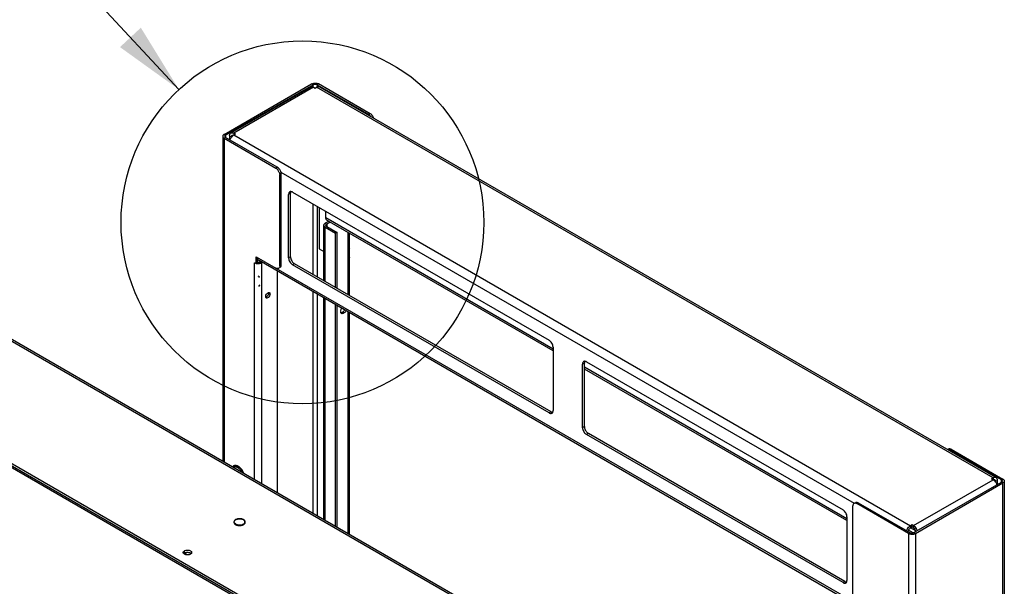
# Model space of a CAD drawing. Header units: inches. Extents: x 5 to 265, y 5 to 171.
# Tile 211 of 212: x 204 to 227, y 140 to 153. Entities that reach past the tile are written whole.
import ezdxf

# ---------------------------------------------------------------- set-up
doc = ezdxf.new("R2010")
doc.units = ezdxf.units.IN
doc.header["$LTSCALE"] = 14.96
doc.header["$MEASUREMENT"] = 0
doc.layers.get('0').update_dxf_attribs({"linetype": 'CONTINUOUS'})
doc.layers.add('03_ALL_AXES', color=7, linetype='CONTINUOUS')
doc.layers.add('09_ALL_DETAIL_ITEMS', color=7, linetype='CONTINUOUS')
doc.styles.get("Standard").update_dxf_attribs({"font": 'arial.ttf'})
doc.dimstyles.get("Standard").update_dxf_attribs({"dimtxt": 1.6, "dimasz": 1.6, "dimexe": 0.06, "dimexo": 0.0625, "dimgap": 0.09, "dimtad": 0, "dimtih": 1, "dimtoh": 1, "dimdec": 3, "dimzin": 4, "dimdsep": 46, "dimtxsty": 'Standard', "dimblk": '_FILLED', "dimblk1": '_FILLED', "dimblk2": '_FILLED', "dimcen": 0.09, "dimadec": 0, "dimazin": 0, "dimtp": 0.01, "dimtm": 0.01, "dimtfac": 1, "dimtdec": 3, "dimtofl": 0, "dimtmove": 0, "dimatfit": 3, "dimldrblk": '_FILLED', "dimfxl": 0, "dimtolj": 1, "dimtzin": 4, "dimarcsym": 0})

# ---------------------------------------------------------------- blocks, each defined once
blk = doc.blocks.new('_FILLED')
at = {"color": 0, "linetype": 'ByBlock'}
blk.add_solid([(0, 0), (-1, 0.2), (-1, -0.2)], dxfattribs=at)

msp = doc.modelspace()

# ---------------------------------------------------------------- linework, layer by layer
at = {"color": 7, "linetype": 'Continuous'}
for p, q in [((208.9845, 150.0039), (210.9517, 151.1397)), ((209.0178, 149.9848), (210.9849, 151.1205)), ((209.1359, 150.035), (210.9248, 151.0678)), ((210.9948, 151.0609), (209.2059, 150.028)), ((210.9849, 151.1205), (210.9517, 151.1397)), ((210.9849, 151.0609), (210.9849, 151.1205)), ((210.9948, 151.0609), (211.0274, 151.0421)), ((211.0274, 151.0421), (211.0613, 151.0617)), ((226.2698, 142.2813), (211.0613, 151.0617)), ((211.1058, 151.1397), (211.0726, 151.1205)), ((211.0726, 151.1205), (211.0726, 151.0617)), ((211.0726, 151.1205), (212.2351, 150.4493)), ((212.2683, 150.4685), (211.1058, 151.1397)), ((211.1313, 151.0686), (226.3398, 142.2882)), ((212.2683, 150.4685), (212.2351, 150.4493)), ((208.9526, 149.9594), (208.9526, 142.6641)), ((208.9845, 150.0039), (209.0178, 149.9848)), ((209.0178, 149.9341), (208.9845, 149.9149)), ((208.9845, 149.9149), (208.9845, 142.6457)), ((208.9845, 149.9149), (210.1467, 149.244)), ((209.0178, 149.9848), (209.0178, 149.9341)), ((210.1799, 149.2632), (209.0178, 149.9341)), ((209.1069, 149.9709), (209.1069, 149.8827)), ((209.1069, 149.9709), (209.1493, 149.9464)), ((209.163, 149.9543), (209.1493, 149.9464)), ((209.1493, 149.9464), (209.1493, 149.9358)), ((209.2044, 149.9897), (209.2384, 150.0093)), ((209.2044, 149.9897), (224.413, 141.2092)), ((209.2059, 150.028), (209.2059, 149.9897)), ((209.2384, 150.0093), (209.2059, 150.028)), ((210.1467, 149.244), (210.1799, 149.2632)), ((210.2351, 149.0909), (210.2683, 149.1101)), ((210.2351, 147.0497), (210.2351, 149.0909)), ((210.2598, 149.1518), (223.1452, 141.7125)), ((210.2683, 147.0688), (210.2683, 149.1101)), ((210.9849, 146.8551), (210.9849, 148.4392)), ((211.0726, 148.3885), (211.0726, 146.8045)), ((211.1179, 148.3624), (211.1179, 147.4324)), ((211.2699, 148.1341), (211.2699, 148.2746)), ((211.2699, 148.1341), (216.3781, 145.185)), ((211.2259, 146.716), (211.2259, 147.9611)), ((211.3342, 148.0496), (211.2579, 148.0055)), ((211.2579, 148.0055), (211.2911, 147.9864)), ((211.2911, 147.9357), (211.2579, 147.9166)), ((211.2579, 146.6976), (211.2579, 147.9166)), ((211.2579, 147.9166), (211.4905, 147.7822)), ((211.3675, 148.0305), (211.2911, 147.9864)), ((211.2911, 147.9864), (211.2911, 147.9357)), ((211.2911, 147.9357), (211.5237, 147.8014)), ((216.3781, 145.1377), (211.2989, 148.0701)), ((211.5237, 147.8014), (211.4905, 147.7822)), ((211.4905, 146.5632), (211.4905, 147.7822)), ((211.5237, 146.5441), (211.5237, 147.8014)), ((211.7734, 146.4), (211.7734, 147.7961)), ((211.8053, 146.3815), (211.8053, 147.7777)), ((211.1179, 147.4324), (211.2259, 147.3699)), ((211.8094, 147.4454), (211.8053, 147.447)), ((211.8053, 147.443), (211.8094, 147.4454)), ((211.8053, 147.4388), (211.8094, 147.4454)), ((209.703, 147.0997), (209.703, 147.2548)), ((209.703, 147.2548), (210.1467, 146.9986)), ((209.7362, 147.1188), (209.7362, 147.2356)), ((211.7865, 147.2264), (211.8094, 147.2397)), ((211.8049, 147.2325), (211.8094, 147.2397)), ((211.8094, 147.2397), (211.8053, 147.2412)), ((209.6683, 142.2509), (209.6683, 147.1197)), ((209.6683, 147.1197), (209.703, 147.0997)), ((209.703, 147.0997), (209.7362, 147.1188)), ((209.7324, 147.1292), (209.7225, 147.1026)), ((223.65, 139.1529), (209.768, 147.1674)), ((209.7892, 147.1388), (209.8034, 147.147)), ((209.7892, 147.1388), (209.8225, 147.1197)), ((209.8225, 147.1197), (209.8366, 147.1278)), ((209.8225, 147.1197), (209.8225, 142.1619)), ((210.1456, 146.9968), (223.2052, 139.457)), ((210.2351, 147.0497), (210.2683, 147.0688)), ((209.7436, 146.8226), (209.7708, 146.8125)), ((209.7708, 146.8125), (209.7549, 146.7872)), ((210.1873, 141.9513), (210.1873, 146.9253)), ((209.7708, 146.607), (209.7549, 146.5816)), ((209.7903, 146.6182), (209.7708, 146.607)), ((209.9823, 146.4338), (210.0155, 146.4146)), ((210.9849, 141.4908), (210.9849, 146.4649)), ((211.0726, 146.4142), (211.0726, 141.4402)), ((211.2259, 141.3516), (211.2259, 146.3257)), ((211.2579, 141.3332), (211.2579, 146.3073)), ((202.6499, 146.2593), (217.9517, 137.425)), ((202.7144, 146.2657), (218.0162, 137.4314)), ((211.4905, 141.1989), (211.4905, 146.173)), ((211.5237, 141.1797), (211.5237, 146.1538)), ((211.7734, 141.0356), (211.7734, 146.0097)), ((211.8053, 141.0172), (211.8053, 145.9912)), ((217.0838, 144.7776), (222.9853, 141.3704)), ((222.9853, 141.3231), (217.0838, 144.7302)), ((202.9694, 143.2306), (214.7319, 136.4397)), ((225.3272, 142.9291), (225.294, 142.91)), ((226.4565, 142.2388), (225.294, 142.91)), ((225.3272, 142.9291), (226.4897, 142.258)), ((224.4794, 141.21), (226.2684, 142.2429)), ((224.4893, 141.0524), (226.4565, 142.1882)), ((224.5226, 141.0333), (226.4897, 142.169)), ((226.2698, 142.2813), (226.2359, 142.2617)), ((226.2359, 142.2617), (226.2684, 142.2429)), ((226.2698, 142.2813), (226.2698, 142.2429)), ((226.3264, 142.1996), (226.3077, 142.2104)), ((226.3688, 142.2241), (226.3264, 142.1996)), ((226.3264, 142.1852), (226.3264, 142.1996)), ((226.3688, 142.1376), (226.3688, 142.2241)), ((226.4897, 142.258), (226.4565, 142.2388)), ((226.4565, 142.1882), (226.4565, 142.2388)), ((226.4897, 142.169), (226.4565, 142.1882)), ((226.4897, 76.0323), (226.4897, 142.169)), ((226.5216, 142.2135), (226.5216, 76.0768)), ((223.1179, 139.6119), (223.1179, 141.6532)), ((223.2063, 141.7042), (223.2395, 141.7234)), ((224.3684, 141.0333), (223.2063, 141.7042)), ((223.2395, 141.7234), (224.4016, 141.0524)), ((224.4469, 141.2288), (224.413, 141.2092)), ((224.413, 141.2092), (224.413, 141.1602)), ((224.4469, 141.1798), (224.4469, 141.2288)), ((224.4794, 141.21), (224.4469, 141.2288)), ((224.4794, 141.21), (224.4794, 141.161)), ((224.3684, 141.0333), (224.4016, 141.0524)), ((224.3684, 141.0333), (224.3684, 74.8966)), ((224.4754, 141.0478), (224.3691, 141.1091)), ((224.4469, 141.1798), (224.413, 141.1602)), ((224.5308, 141.0925), (224.4131, 141.1605)), ((224.4794, 141.161), (224.4469, 141.1798)), ((224.5226, 141.0333), (224.4893, 141.0524)), ((224.5226, 141.0333), (224.5226, 74.8966)), ((208.1611, 140.552), (208.0916, 140.5921))]:
    msp.add_line(p, q, dxfattribs=at)
msp.add_circle((210.7452, 148.0266), 4.0776, dxfattribs=at)
for centre, radius, start, end in [((209.2743, 149.869), 0.1394, 120.05667, 124.37511), ((210.0263, 149.0725), 0.2111, 21.18647, 38.81381), ((210.0596, 149.0917), 0.2111, 21.18647, 38.81381), ((209.5258, 147.1146), 0.2336, 24.19992, 25.62866), ((209.7436, 147.2737), 0.1724, 256.73699, 262.9938), ((209.7486, 147.2661), 0.1646, 279.64341, 284.35568), ((209.7516, 147.2545), 0.1527, 284.3471, 288.58728), ((209.2148, 142.3844), 0.1802, 62.12424, 65.0327), ((209.2202, 142.4065), 0.1304, 67.33788, 71.80124), ((209.1072, 142.2618), 0.3164, 29.01799, 37.11371), ((209.0954, 142.2548), 0.3545, 22.99706, 32.37998), ((209.1121, 142.2645), 0.3395, 21.73851, 32.47905), ((226.198, 142.1213), 0.1405, 55.21486, 59.93294)]:
    msp.add_arc(centre, radius, start, end, dxfattribs=at)
for points, knots in [([(210.9248, 151.0678), (210.9294, 151.0705), (210.9401, 151.0743), (210.9577, 151.0748), (210.9765, 151.0702), (210.9887, 151.0644), (210.9948, 151.0609)], [0, 0, 0, 0, 0.2176687, 0.4509562, 0.7108453, 1, 1, 1, 1]), ([(210.9517, 151.1397), (210.9666, 151.1483), (211.0019, 151.1589), (211.0384, 151.1589), (211.057, 151.156)], [0, 0, 0, 0, 0.4772249, 1, 1, 1, 1]), ([(210.9849, 151.1205), (210.9869, 151.1216), (210.9957, 151.126), (211.0053, 151.1286), (211.0127, 151.1298)], [0, 0, 0, 0, 0.2310654, 1, 1, 1, 1]), ([(211.0127, 151.1298), (211.018, 151.1306), (211.0383, 151.1321), (211.0596, 151.128), (211.0726, 151.1205)], [0, 0, 0, 0, 0.2630875, 1, 1, 1, 1]), ([(211.1313, 151.0686), (211.1267, 151.0713), (211.1161, 151.0751), (211.0984, 151.0756), (211.0797, 151.071), (211.0674, 151.0652), (211.0613, 151.0617)], [0, 0, 0, 0, 0.2176683, 0.4509556, 0.7108449, 1, 1, 1, 1]), ([(211.0835, 151.1496), (211.0855, 151.1489), (211.0932, 151.1461), (211.1006, 151.1427), (211.1058, 151.1397)], [0, 0, 0, 0, 0.2614536, 1, 1, 1, 1]), ([(212.2351, 150.4493), (212.2395, 150.4468), (212.2579, 150.4344), (212.2735, 150.4181), (212.2837, 150.4045)], [0, 0, 0, 0, 0.2300996, 1, 1, 1, 1]), ([(212.3125, 150.4293), (212.3092, 150.4334), (212.2962, 150.4483), (212.2809, 150.4613), (212.2683, 150.4685)], [0, 0, 0, 0, 0.2669229, 1, 1, 1, 1]), ([(208.9845, 150.0039), (208.9813, 150.0021), (208.9701, 149.9948), (208.9604, 149.9845), (208.9563, 149.9757)], [0, 0, 0, 0, 0.2777376, 1, 1, 1, 1]), ([(208.9563, 149.9432), (208.9576, 149.9404), (208.9646, 149.9289), (208.9755, 149.9201), (208.9845, 149.9149)], [0, 0, 0, 0, 0.2255655, 1, 1, 1, 1]), ([(209.0178, 149.9848), (209.0159, 149.9837), (209.0096, 149.9795), (209.0041, 149.9737), (209.0017, 149.9687)], [0, 0, 0, 0, 0.2777376, 1, 1, 1, 1]), ([(209.1069, 149.9709), (209.1069, 149.978), (209.108, 149.9914), (209.1134, 150.01), (209.1226, 150.025), (209.1312, 150.0323), (209.1359, 150.035)], [0, 0, 0, 0, 0.2891557, 0.5490452, 0.7823323, 1, 1, 1, 1]), ([(209.1163, 149.8766), (209.1241, 149.8985), (209.1456, 149.9387), (209.1775, 149.9718), (209.1955, 149.9841)], [0, 0, 0, 0, 0.5157504, 1, 1, 1, 1]), ([(209.1359, 150.035), (209.1405, 150.0376), (209.1511, 150.0415), (209.1687, 150.0419), (209.1875, 150.0374), (209.1997, 150.0316), (209.2059, 150.028)], [0, 0, 0, 0, 0.2176687, 0.4509562, 0.7108453, 1, 1, 1, 1]), ([(209.1493, 149.9464), (209.1493, 149.954), (209.1511, 149.9682), (209.1605, 149.9799), (209.1659, 149.983)], [0, 0, 0, 0, 0.5507576, 1, 1, 1, 1]), ([(209.1659, 149.983), (209.1699, 149.9854), (209.1802, 149.988), (209.1904, 149.9858), (209.1955, 149.9839)], [0, 0, 0, 0, 0.4648176, 1, 1, 1, 1]), ([(210.1467, 149.244), (210.1506, 149.2417), (210.1671, 149.2308), (210.1813, 149.2166), (210.1909, 149.2048)], [0, 0, 0, 0, 0.2310659, 1, 1, 1, 1]), ([(210.2241, 149.224), (210.2208, 149.2281), (210.2078, 149.243), (210.1924, 149.256), (210.1799, 149.2632)], [0, 0, 0, 0, 0.2669229, 1, 1, 1, 1]), ([(210.2232, 149.1488), (210.2247, 149.1448), (210.23, 149.1297), (210.2335, 149.1138), (210.2345, 149.1019)], [0, 0, 0, 0, 0.261875, 1, 1, 1, 1]), ([(210.2683, 149.1101), (210.2683, 149.1147), (210.2671, 149.1344), (210.2619, 149.1538), (210.2564, 149.168)], [0, 0, 0, 0, 0.2310664, 1, 1, 1, 1]), ([(211.2989, 148.0701), (211.2943, 148.0727), (211.2856, 148.08), (211.2764, 148.095), (211.271, 148.1136), (211.2699, 148.1271), (211.2699, 148.1341)], [0, 0, 0, 0, 0.2176669, 0.4509535, 0.7108434, 1, 1, 1, 1]), ([(211.2579, 147.9166), (211.2547, 147.9184), (211.2435, 147.9257), (211.2338, 147.936), (211.2297, 147.9448)], [0, 0, 0, 0, 0.2777375, 1, 1, 1, 1]), ([(211.2366, 147.9881), (211.238, 147.9898), (211.2442, 147.9965), (211.2518, 148.002), (211.2579, 148.0055)], [0, 0, 0, 0, 0.2340304, 1, 1, 1, 1]), ([(211.2911, 147.9357), (211.2893, 147.9368), (211.2829, 147.941), (211.2774, 147.9468), (211.2751, 147.9518)], [0, 0, 0, 0, 0.2777375, 1, 1, 1, 1]), ([(209.7389, 147.2104), (209.7395, 147.2091), (209.7416, 147.2043), (209.7436, 147.1995), (209.7449, 147.196)], [0, 0, 0, 0, 0.274882, 1, 1, 1, 1]), ([(209.7449, 147.196), (209.7472, 147.19), (209.7533, 147.1788), (209.7628, 147.1704), (209.768, 147.1674)], [0, 0, 0, 0, 0.520331, 1, 1, 1, 1]), ([(209.6683, 147.1197), (209.6709, 147.1182), (209.6823, 147.1123), (209.6945, 147.1082), (209.704, 147.1059)], [0, 0, 0, 0, 0.2349521, 1, 1, 1, 1]), ([(209.8003, 147.1098), (209.8023, 147.1105), (209.8099, 147.1132), (209.8173, 147.1167), (209.8225, 147.1197)], [0, 0, 0, 0, 0.2612821, 1, 1, 1, 1]), ([(210.1909, 146.9868), (210.1874, 146.9865), (210.1719, 146.9868), (210.157, 146.9927), (210.1467, 146.9986)], [0, 0, 0, 0, 0.225567, 1, 1, 1, 1]), ([(210.2351, 147.0497), (210.2351, 147.0454), (210.2342, 147.0301), (210.2296, 147.0146), (210.2232, 147.0055)], [0, 0, 0, 0, 0.2777361, 1, 1, 1, 1]), ([(210.264, 147.04), (210.2647, 147.0422), (210.2673, 147.0516), (210.2683, 147.0614), (210.2683, 147.0688)], [0, 0, 0, 0, 0.2354791, 1, 1, 1, 1]), ([(209.9179, 146.3583), (209.9179, 146.3779), (209.9324, 146.4147), (209.9619, 146.4435), (209.9794, 146.4482)], [0, 0, 0, 0, 0.5201189, 1, 1, 1, 1]), ([(209.9322, 146.3267), (209.9307, 146.3276), (209.9247, 146.332), (209.9211, 146.3391), (209.9196, 146.3446)], [0, 0, 0, 0, 0.2341538, 1, 1, 1, 1]), ([(209.9823, 146.4338), (209.9823, 146.4171), (209.9708, 146.3841), (209.9479, 146.3576), (209.9335, 146.3493)], [0, 0, 0, 0, 0.5001147, 1, 1, 1, 1]), ([(209.9911, 146.3517), (209.9875, 146.3473), (209.9747, 146.3336), (209.9557, 146.3224), (209.9423, 146.3236)], [0, 0, 0, 0, 0.2982885, 1, 1, 1, 1]), ([(210.0155, 146.4146), (210.0155, 146.4094), (210.0127, 146.3868), (210.0021, 146.3654), (209.9911, 146.3517)], [0, 0, 0, 0, 0.2287157, 1, 1, 1, 1]), ([(210.009, 146.439), (210.0101, 146.4374), (210.0142, 146.43), (210.0155, 146.4212), (210.0155, 146.4146)], [0, 0, 0, 0, 0.2255565, 1, 1, 1, 1]), ([(211.6036, 146.0227), (211.6036, 146.0285), (211.6061, 146.0538), (211.6159, 146.0781), (211.626, 146.0949)], [0, 0, 0, 0, 0.2279812, 1, 1, 1, 1]), ([(211.6072, 145.9995), (211.6066, 146.0013), (211.6044, 146.0088), (211.6036, 146.0167), (211.6036, 146.0227)], [0, 0, 0, 0, 0.2352274, 1, 1, 1, 1]), ([(211.6917, 146.0569), (211.6816, 146.0384), (211.6585, 146.0086), (211.6214, 145.9906), (211.6054, 145.9921)], [0, 0, 0, 0, 0.5679279, 1, 1, 1, 1]), ([(211.6242, 145.9774), (211.6198, 145.9799), (211.6146, 145.9848), (211.611, 145.9907), (211.6102, 145.9923)], [0, 0, 0, 0, 0.7362063, 1, 1, 1, 1]), ([(211.725, 146.0377), (211.7148, 146.0192), (211.6917, 145.9894), (211.6547, 145.9715), (211.6387, 145.9729)], [0, 0, 0, 0, 0.5679279, 1, 1, 1, 1]), ([(225.294, 142.91), (225.2903, 142.9121), (225.2766, 142.919), (225.2609, 142.9227), (225.2498, 142.9218)], [0, 0, 0, 0, 0.2777362, 1, 1, 1, 1]), ([(225.3001, 142.9398), (225.3024, 142.9394), (225.3118, 142.9369), (225.3208, 142.9329), (225.3272, 142.9291)], [0, 0, 0, 0, 0.2354785, 1, 1, 1, 1]), ([(209.2235, 142.5603), (209.2189, 142.5597), (209.2099, 142.5578), (209.1973, 142.5525), (209.186, 142.5448), (209.1796, 142.5383), (209.1767, 142.5348)], [0, 0, 0, 0, 0.2541751, 0.5015288, 0.7480941, 1, 1, 1, 1]), ([(209.2908, 142.5477), (209.2853, 142.5503), (209.2741, 142.5547), (209.257, 142.5593), (209.2401, 142.5613), (209.2289, 142.5609), (209.2235, 142.5603)], [0, 0, 0, 0, 0.2646926, 0.5184342, 0.7628083, 1, 1, 1, 1]), ([(209.29, 142.546), (209.2843, 142.5488), (209.2731, 142.5538), (209.2559, 142.5588), (209.2394, 142.5612), (209.2286, 142.5609), (209.2235, 142.5603)], [0, 0, 0, 0, 0.2759986, 0.5337288, 0.7742574, 1, 1, 1, 1]), ([(209.32, 142.5273), (209.3175, 142.5291), (209.3079, 142.536), (209.2978, 142.542), (209.29, 142.546)], [0, 0, 0, 0, 0.2592431, 1, 1, 1, 1]), ([(209.3256, 142.5268), (209.3234, 142.5284), (209.3149, 142.5345), (209.3059, 142.54), (209.299, 142.5436)], [0, 0, 0, 0, 0.2562863, 1, 1, 1, 1]), ([(209.1932, 142.5254), (209.1969, 142.5278), (209.2047, 142.5318), (209.2132, 142.534), (209.2176, 142.5347)], [0, 0, 0, 0, 0.4945777, 1, 1, 1, 1]), ([(209.2176, 142.5347), (209.221, 142.5353), (209.2279, 142.5359), (209.2387, 142.5355), (209.2498, 142.5337), (209.2572, 142.5316), (209.2609, 142.5304)], [0, 0, 0, 0, 0.2327866, 0.4758784, 0.7311872, 1, 1, 1, 1]), ([(209.2705, 142.5269), (209.2761, 142.5245), (209.2875, 142.5189), (209.2982, 142.512), (209.3036, 142.5082)], [0, 0, 0, 0, 0.4840106, 1, 1, 1, 1]), ([(209.3036, 142.5082), (209.3055, 142.5069), (209.3131, 142.5013), (209.3203, 142.4952), (209.3256, 142.4903)], [0, 0, 0, 0, 0.2437655, 1, 1, 1, 1]), ([(209.3598, 142.4908), (209.3536, 142.4976), (209.3409, 142.5105), (209.327, 142.522), (209.32, 142.5273)], [0, 0, 0, 0, 0.511813, 1, 1, 1, 1]), ([(209.3457, 142.5102), (209.3441, 142.5117), (209.3376, 142.5175), (209.3308, 142.5229), (209.3256, 142.5268)], [0, 0, 0, 0, 0.2541337, 1, 1, 1, 1]), ([(209.3256, 142.4903), (209.3317, 142.4847), (209.3436, 142.4727), (209.3544, 142.4596), (209.3596, 142.4528)], [0, 0, 0, 0, 0.4915208, 1, 1, 1, 1]), ([(209.3984, 142.4468), (209.3909, 142.4586), (209.3747, 142.481), (209.3557, 142.5011), (209.3457, 142.5102)], [0, 0, 0, 0, 0.5088457, 1, 1, 1, 1]), ([(209.3947, 142.4447), (209.3895, 142.4529), (209.3785, 142.4688), (209.3662, 142.4837), (209.3598, 142.4908)], [0, 0, 0, 0, 0.5050965, 1, 1, 1, 1]), ([(226.3398, 142.2882), (226.3352, 142.2909), (226.3246, 142.2947), (226.3069, 142.2952), (226.2882, 142.2906), (226.2759, 142.2848), (226.2698, 142.2813)], [0, 0, 0, 0, 0.2176683, 0.4509556, 0.7108449, 1, 1, 1, 1]), ([(226.3098, 142.2362), (226.3055, 142.2387), (226.2944, 142.2413), (226.2836, 142.2386), (226.2782, 142.2364)], [0, 0, 0, 0, 0.4616359, 1, 1, 1, 1]), ([(226.3565, 142.1298), (226.3488, 142.1515), (226.3275, 142.1915), (226.296, 142.2244), (226.2782, 142.2367)], [0, 0, 0, 0, 0.5152353, 1, 1, 1, 1]), ([(226.3264, 142.1996), (226.3264, 142.2073), (226.3245, 142.2214), (226.3152, 142.2331), (226.3098, 142.2362)], [0, 0, 0, 0, 0.5507589, 1, 1, 1, 1]), ([(226.3688, 142.2241), (226.3688, 142.2312), (226.3677, 142.2447), (226.3623, 142.2632), (226.3531, 142.2783), (226.3444, 142.2855), (226.3398, 142.2882)], [0, 0, 0, 0, 0.2891566, 0.5490465, 0.7823331, 1, 1, 1, 1]), ([(226.4565, 142.2388), (226.4583, 142.2377), (226.4647, 142.2336), (226.4702, 142.2277), (226.4725, 142.2228)], [0, 0, 0, 0, 0.2777375, 1, 1, 1, 1]), ([(226.4897, 142.258), (226.4929, 142.2561), (226.5041, 142.2488), (226.5138, 142.2385), (226.5179, 142.2298)], [0, 0, 0, 0, 0.2777375, 1, 1, 1, 1]), ([(226.5179, 142.1972), (226.5166, 142.1945), (226.5097, 142.1829), (226.4987, 142.1742), (226.4897, 142.169)], [0, 0, 0, 0, 0.2255656, 1, 1, 1, 1]), ([(223.1297, 141.6974), (223.1277, 141.6945), (223.1203, 141.681), (223.1179, 141.6651), (223.1179, 141.6532)], [0, 0, 0, 0, 0.2255669, 1, 1, 1, 1]), ([(223.2063, 141.7042), (223.2026, 141.7063), (223.1889, 141.7132), (223.1731, 141.717), (223.1621, 141.716)], [0, 0, 0, 0, 0.2777362, 1, 1, 1, 1]), ([(223.2124, 141.7341), (223.2147, 141.7336), (223.2241, 141.7312), (223.2331, 141.7271), (223.2395, 141.7234)], [0, 0, 0, 0, 0.2354785, 1, 1, 1, 1]), ([(224.3886, 141.1916), (224.3906, 141.1933), (224.3983, 141.1997), (224.4065, 141.2055), (224.413, 141.2092)], [0, 0, 0, 0, 0.260641, 1, 1, 1, 1]), ([(224.5038, 141.1924), (224.5018, 141.1941), (224.4941, 141.2006), (224.4858, 141.2063), (224.4794, 141.21)], [0, 0, 0, 0, 0.2606408, 1, 1, 1, 1]), ([(224.3249, 141.0962), (224.326, 141.0995), (224.3312, 141.113), (224.3375, 141.1259), (224.343, 141.1353)], [0, 0, 0, 0, 0.2467509, 1, 1, 1, 1]), ([(224.343, 141.1353), (224.3461, 141.1407), (224.359, 141.1612), (224.375, 141.1798), (224.3886, 141.1916)], [0, 0, 0, 0, 0.2576662, 1, 1, 1, 1]), ([(224.3577, 141.0769), (224.3583, 141.0803), (224.3615, 141.0947), (224.3674, 141.1083), (224.373, 141.118)], [0, 0, 0, 0, 0.2390433, 1, 1, 1, 1]), ([(224.3684, 141.0333), (224.3833, 141.0247), (224.4186, 141.0141), (224.4551, 141.0141), (224.4737, 141.017)], [0, 0, 0, 0, 0.4772256, 1, 1, 1, 1]), ([(224.373, 141.118), (224.3743, 141.1203), (224.3796, 141.129), (224.386, 141.1372), (224.3913, 141.1427)], [0, 0, 0, 0, 0.2540477, 1, 1, 1, 1]), ([(224.3913, 141.1427), (224.393, 141.1445), (224.3996, 141.1511), (224.407, 141.1568), (224.413, 141.1602)], [0, 0, 0, 0, 0.2644209, 1, 1, 1, 1]), ([(224.4016, 141.0524), (224.4036, 141.0513), (224.4124, 141.0469), (224.422, 141.0443), (224.4294, 141.0432)], [0, 0, 0, 0, 0.2310657, 1, 1, 1, 1]), ([(224.4294, 141.0432), (224.4347, 141.0424), (224.455, 141.0409), (224.4763, 141.0449), (224.4893, 141.0524)], [0, 0, 0, 0, 0.263088, 1, 1, 1, 1]), ([(224.5011, 141.1435), (224.4994, 141.1453), (224.4928, 141.1519), (224.4854, 141.1576), (224.4794, 141.161)], [0, 0, 0, 0, 0.2644207, 1, 1, 1, 1]), ([(224.5002, 141.0234), (224.5023, 141.0241), (224.5099, 141.0268), (224.5174, 141.0303), (224.5226, 141.0333)], [0, 0, 0, 0, 0.2614538, 1, 1, 1, 1]), ([(224.5194, 141.1188), (224.5181, 141.1211), (224.5127, 141.1298), (224.5064, 141.138), (224.5011, 141.1435)], [0, 0, 0, 0, 0.2540476, 1, 1, 1, 1]), ([(224.5494, 141.1361), (224.5463, 141.1415), (224.5334, 141.162), (224.5174, 141.1806), (224.5038, 141.1924)], [0, 0, 0, 0, 0.2576661, 1, 1, 1, 1]), ([(224.5347, 141.0777), (224.5341, 141.0811), (224.5309, 141.0955), (224.525, 141.1092), (224.5194, 141.1188)], [0, 0, 0, 0, 0.239043, 1, 1, 1, 1]), ([(224.5675, 141.097), (224.5663, 141.1003), (224.5612, 141.1138), (224.5548, 141.1267), (224.5494, 141.1361)], [0, 0, 0, 0, 0.2467508, 1, 1, 1, 1])]:
    msp.add_open_spline(points, degree=3, knots=knots, dxfattribs=at)
for points in [[(211.057, 151.156), (211.066, 151.1546), (211.0749, 151.1525), (211.0835, 151.1496)], [(212.3471, 150.3673), (212.3393, 150.3896), (212.3274, 150.4109), (212.3125, 150.4293)], [(208.9563, 149.9757), (208.954, 149.9707), (208.9526, 149.965), (208.9526, 149.9594)], [(208.9526, 149.9594), (208.9526, 149.9539), (208.954, 149.9482), (208.9563, 149.9432)], [(209.0017, 149.9687), (209.0004, 149.9658), (208.9996, 149.9626), (208.9996, 149.9594)], [(208.9996, 149.9594), (208.9996, 149.9563), (209.0004, 149.953), (209.0017, 149.9502)], [(209.0017, 149.9502), (209.0034, 149.9465), (209.006, 149.9433), (209.009, 149.9405)], [(209.009, 149.9405), (209.0116, 149.9381), (209.0146, 149.9359), (209.0178, 149.9341)], [(210.2345, 149.1019), (210.2349, 149.0983), (210.2351, 149.0946), (210.2351, 149.0909)], [(211.2259, 147.9611), (211.2259, 147.9666), (211.2273, 147.9723), (211.2297, 147.9773)], [(211.2297, 147.9448), (211.2273, 147.9498), (211.2259, 147.9555), (211.2259, 147.9611)], [(211.2297, 147.9773), (211.2315, 147.9812), (211.2339, 147.9848), (211.2366, 147.9881)], [(211.2729, 147.9611), (211.2729, 147.9642), (211.2737, 147.9674), (211.2751, 147.9703)], [(211.2751, 147.9518), (211.2737, 147.9547), (211.2729, 147.9579), (211.2729, 147.9611)], [(211.2751, 147.9703), (211.2768, 147.974), (211.2794, 147.9772), (211.2823, 147.98)], [(211.2823, 147.98), (211.285, 147.9824), (211.288, 147.9846), (211.2911, 147.9864)], [(209.7314, 147.2254), (209.7332, 147.2222), (209.7349, 147.219), (209.7365, 147.2157)], [(209.7225, 147.1026), (209.7403, 147.1004), (209.7586, 147.1008), (209.7762, 147.1038)], [(209.7324, 147.1292), (209.7425, 147.1279), (209.7529, 147.1281), (209.7629, 147.1298)], [(209.7629, 147.1298), (209.7687, 147.1308), (209.7745, 147.1323), (209.78, 147.1345)], [(209.78, 147.1345), (209.7832, 147.1357), (209.7863, 147.1372), (209.7892, 147.1388)], [(210.2092, 146.9924), (210.2036, 146.9892), (210.1972, 146.9873), (210.1909, 146.9868)], [(210.2232, 147.0055), (210.2196, 147.0002), (210.2147, 146.9956), (210.2092, 146.9924)], [(210.2424, 147.0116), (210.2479, 147.0148), (210.2528, 147.0194), (210.2564, 147.0246)], [(210.2564, 147.0246), (210.2597, 147.0293), (210.2622, 147.0346), (210.264, 147.04)], [(209.9196, 146.3446), (209.9184, 146.349), (209.9179, 146.3537), (209.9179, 146.3583)], [(209.9335, 146.3493), (209.9295, 146.347), (209.9252, 146.3451), (209.9208, 146.3439)], [(209.9423, 146.3236), (209.9388, 146.3239), (209.9353, 146.3249), (209.9322, 146.3267)], [(209.9794, 146.4482), (209.9832, 146.4492), (209.9872, 146.4497), (209.9911, 146.4493)], [(209.9806, 146.4475), (209.9818, 146.443), (209.9823, 146.4384), (209.9823, 146.4338)], [(209.9911, 146.4493), (209.9946, 146.449), (209.9981, 146.448), (210.0012, 146.4462)], [(210.0012, 146.4462), (210.0043, 146.4444), (210.0069, 146.4419), (210.009, 146.439)], [(211.6102, 145.9923), (211.609, 145.9946), (211.608, 145.9971), (211.6072, 145.9995)], [(211.6387, 145.9729), (211.6336, 145.9733), (211.6285, 145.9748), (211.6242, 145.9774)], [(225.2647, 142.9353), (225.2703, 142.9385), (225.2767, 142.9404), (225.283, 142.941)], [(225.283, 142.941), (225.2887, 142.9415), (225.2945, 142.941), (225.3001, 142.9398)], [(226.4653, 142.1946), (226.4626, 142.1921), (226.4596, 142.19), (226.4565, 142.1882)], [(226.4725, 142.2042), (226.4708, 142.2006), (226.4682, 142.1973), (226.4653, 142.1946)], [(226.4725, 142.2228), (226.4739, 142.2199), (226.4747, 142.2167), (226.4747, 142.2135)], [(226.4747, 142.2135), (226.4747, 142.2103), (226.4739, 142.2071), (226.4725, 142.2042)], [(226.5179, 142.2298), (226.5203, 142.2247), (226.5217, 142.2191), (226.5217, 142.2135)], [(226.5217, 142.2135), (226.5217, 142.2079), (226.5203, 142.2023), (226.5179, 142.1972)], [(223.1438, 141.7104), (223.1382, 141.7072), (223.1334, 141.7026), (223.1297, 141.6974)], [(223.1621, 141.716), (223.1557, 141.7155), (223.1493, 141.7136), (223.1438, 141.7104)], [(223.177, 141.7296), (223.1825, 141.7328), (223.189, 141.7347), (223.1953, 141.7352)], [(223.1953, 141.7352), (223.201, 141.7357), (223.2068, 141.7352), (223.2124, 141.7341)], [(224.4737, 141.017), (224.4827, 141.0184), (224.4916, 141.0205), (224.5002, 141.0234)]]:
    msp.add_open_spline(points, degree=3, dxfattribs=at)
at = {"layer": '03_ALL_AXES', "color": 7, "linetype": 'Continuous'}
for p, q in [((210.4765, 148.6796), (210.4341, 148.6551)), ((210.4341, 147.2262), (210.4341, 148.6551)), ((210.4765, 147.2507), (210.4765, 148.6796)), ((210.5225, 148.7061), (216.2897, 145.3765)), ((210.4765, 147.2507), (210.4341, 147.2262)), ((210.5649, 147.0976), (210.5225, 147.0731)), ((216.2897, 143.7435), (210.5225, 147.0731)), ((216.3321, 143.768), (210.5649, 147.0976)), ((216.3781, 145.2234), (216.3781, 143.7946)), ((217.0838, 144.865), (217.0413, 144.8405)), ((217.0413, 143.4116), (217.0413, 144.8405)), ((217.0838, 143.4361), (217.0838, 144.865)), ((217.1297, 144.8915), (222.8969, 141.5619)), ((201.0232, 144.4465), (214.8118, 136.4858)), ((201.0232, 144.3975), (214.7694, 136.4613)), ((216.3321, 143.768), (216.2897, 143.7435)), ((217.0838, 143.4361), (217.0413, 143.4116)), ((217.1722, 143.283), (217.1297, 143.2585)), ((222.8969, 139.9289), (217.1297, 143.2585)), ((222.9393, 139.9534), (217.1722, 143.283)), ((209.2347, 141.2532), (209.2294, 141.2577)), ((209.4288, 141.2382), (209.4289, 141.2383)), ((222.9853, 141.4088), (222.9853, 139.98)), ((208.0936, 140.5956), (208.0936, 140.6445)), ((222.9393, 139.9534), (222.8969, 139.9289))]:
    msp.add_line(p, q, dxfattribs=at)
for centre, radius, start, end in [((216.331, 143.774), 0.0423, 290.67437, 299.97551), ((209.2907, 141.3192), 0.0988, 231.3179, 234.53174), ((209.294, 141.3237), 0.1045, 234.49675, 234.82369), ((209.2903, 141.3249), 0.0908, 232.15252, 232.51882), ((209.2927, 141.3279), 0.0946, 232.53463, 234.61399), ((209.3161, 141.3647), 0.1511, 247.04169, 249.21056), ((209.3314, 141.4342), 0.2091, 269.34694, 270.65356), ((209.3496, 141.3579), 0.1437, 293.61409, 294.19555), ((209.3703, 141.3277), 0.0943, 305.38037, 307.19949), ((209.3726, 141.3246), 0.0905, 307.20539, 308.17112), ((209.368, 141.3248), 0.1058, 304.53746, 305.08853), ((209.3762, 141.32), 0.0846, 308.1504, 312.50622), ((222.9383, 139.9594), 0.0423, 290.67437, 299.97551)]:
    msp.add_arc(centre, radius, start, end, dxfattribs=at)
for points, knots in [([(210.4454, 148.6986), (210.4435, 148.6958), (210.4363, 148.6824), (210.4341, 148.6668), (210.4341, 148.6551)], [0, 0, 0, 0, 0.2249366, 1, 1, 1, 1]), ([(210.46, 148.7123), (210.4586, 148.7115), (210.453, 148.7078), (210.4483, 148.7028), (210.4454, 148.6986)], [0, 0, 0, 0, 0.2453369, 1, 1, 1, 1]), ([(210.4853, 148.7181), (210.484, 148.7182), (210.479, 148.7182), (210.4741, 148.7176), (210.4705, 148.7166)], [0, 0, 0, 0, 0.2585575, 1, 1, 1, 1]), ([(210.4809, 148.7086), (210.4801, 148.7065), (210.4775, 148.697), (210.4765, 148.6871), (210.4765, 148.6796)], [0, 0, 0, 0, 0.2343747, 1, 1, 1, 1]), ([(210.5225, 148.7061), (210.5194, 148.7079), (210.5078, 148.7139), (210.4948, 148.7177), (210.4853, 148.7181)], [0, 0, 0, 0, 0.2736739, 1, 1, 1, 1]), ([(210.4341, 147.2262), (210.4341, 147.2117), (210.4395, 147.1812), (210.4585, 147.1382), (210.4862, 147.1004), (210.5099, 147.0804), (210.5225, 147.0731)], [0, 0, 0, 0, 0.2372481, 0.5000011, 0.7627535, 1, 1, 1, 1]), ([(210.4765, 147.2507), (210.4765, 147.2393), (210.48, 147.2152), (210.4968, 147.1684), (210.5191, 147.136), (210.5376, 147.1184)], [0, 0, 0, 0, 0.2306199, 0.4849858, 1, 1, 1, 1]), ([(210.5376, 147.1184), (210.5386, 147.1175), (210.5425, 147.1138), (210.5465, 147.1104), (210.5496, 147.108)], [0, 0, 0, 0, 0.2546371, 1, 1, 1, 1]), ([(210.5496, 147.108), (210.5509, 147.107), (210.5558, 147.1033), (210.561, 147.0999), (210.5649, 147.0976)], [0, 0, 0, 0, 0.2577816, 1, 1, 1, 1]), ([(216.3781, 145.2234), (216.3781, 145.2379), (216.3726, 145.2685), (216.3537, 145.3114), (216.326, 145.3493), (216.3022, 145.3693), (216.2897, 145.3765)], [0, 0, 0, 0, 0.2372481, 0.5000011, 0.7627535, 1, 1, 1, 1]), ([(217.0527, 144.884), (217.0508, 144.8812), (217.0436, 144.8678), (217.0413, 144.8522), (217.0413, 144.8405)], [0, 0, 0, 0, 0.2249366, 1, 1, 1, 1]), ([(217.0672, 144.8977), (217.0658, 144.8969), (217.0602, 144.8932), (217.0555, 144.8882), (217.0527, 144.884)], [0, 0, 0, 0, 0.2453369, 1, 1, 1, 1]), ([(217.0925, 144.9035), (217.0912, 144.9036), (217.0863, 144.9036), (217.0813, 144.903), (217.0778, 144.902)], [0, 0, 0, 0, 0.2585575, 1, 1, 1, 1]), ([(217.0881, 144.894), (217.0874, 144.8919), (217.0847, 144.8824), (217.0838, 144.8725), (217.0838, 144.865)], [0, 0, 0, 0, 0.2343747, 1, 1, 1, 1]), ([(217.1297, 144.8915), (217.1266, 144.8933), (217.115, 144.8993), (217.102, 144.9031), (217.0925, 144.9035)], [0, 0, 0, 0, 0.2736739, 1, 1, 1, 1]), ([(216.2897, 143.7435), (216.2919, 143.7422), (216.3006, 143.7376), (216.3099, 143.7342), (216.317, 143.7327)], [0, 0, 0, 0, 0.2661987, 1, 1, 1, 1]), ([(216.317, 143.7327), (216.3196, 143.7322), (216.3292, 143.7308), (216.3393, 143.7319), (216.346, 143.7344)], [0, 0, 0, 0, 0.2687714, 1, 1, 1, 1]), ([(216.3321, 143.768), (216.3344, 143.7667), (216.343, 143.7621), (216.3524, 143.7587), (216.3594, 143.7572)], [0, 0, 0, 0, 0.2661987, 1, 1, 1, 1]), ([(216.3522, 143.7373), (216.354, 143.7384), (216.3612, 143.7433), (216.3668, 143.7505), (216.3698, 143.7563)], [0, 0, 0, 0, 0.2425111, 1, 1, 1, 1]), ([(216.3737, 143.7655), (216.3745, 143.7677), (216.3771, 143.7771), (216.3781, 143.787), (216.3781, 143.7946)], [0, 0, 0, 0, 0.2343747, 1, 1, 1, 1]), ([(217.0838, 143.4361), (217.0838, 143.4247), (217.0872, 143.4006), (217.104, 143.3538), (217.1263, 143.3214), (217.1448, 143.3038)], [0, 0, 0, 0, 0.2306199, 0.4849858, 1, 1, 1, 1]), ([(217.0413, 143.4116), (217.0413, 143.3971), (217.0468, 143.3666), (217.0657, 143.3236), (217.0934, 143.2858), (217.1172, 143.2658), (217.1297, 143.2585)], [0, 0, 0, 0, 0.2372481, 0.5000011, 0.7627535, 1, 1, 1, 1]), ([(217.1448, 143.3038), (217.1458, 143.3029), (217.1497, 143.2992), (217.1538, 143.2958), (217.1569, 143.2934)], [0, 0, 0, 0, 0.2546371, 1, 1, 1, 1]), ([(217.1569, 143.2934), (217.1581, 143.2924), (217.163, 143.2887), (217.1682, 143.2853), (217.1722, 143.283)], [0, 0, 0, 0, 0.2577816, 1, 1, 1, 1]), ([(222.9853, 141.4088), (222.9853, 141.4233), (222.9799, 141.4539), (222.9609, 141.4968), (222.9332, 141.5347), (222.9095, 141.5547), (222.8969, 141.5619)], [0, 0, 0, 0, 0.2372481, 0.5000011, 0.7627535, 1, 1, 1, 1]), ([(209.2089, 141.3111), (209.207, 141.3074), (209.2041, 141.2996), (209.2029, 141.2873), (209.2048, 141.2749), (209.2081, 141.2673), (209.2101, 141.2636)], [0, 0, 0, 0, 0.2522307, 0.4986514, 0.7457554, 1, 1, 1, 1]), ([(209.4203, 141.3442), (209.4121, 141.349), (209.3937, 141.3569), (209.3638, 141.364), (209.3319, 141.3664), (209.3, 141.3641), (209.27, 141.3572), (209.2475, 141.3477), (209.2322, 141.3379), (209.2225, 141.3299), (209.2146, 141.321), (209.2105, 141.3145), (209.2089, 141.3111)], [0, 0, 0, 0, 0.122772, 0.2559368, 0.3948885, 0.5339409, 0.6673937, 0.7905752, 0.8475139, 0.9012073, 0.9518789, 1, 1, 1, 1]), ([(209.2101, 141.2636), (209.2107, 141.2626), (209.213, 141.2587), (209.2158, 141.255), (209.2181, 141.2524)], [0, 0, 0, 0, 0.2446315, 1, 1, 1, 1]), ([(209.2294, 141.2577), (209.2257, 141.2611), (209.2192, 141.2682), (209.2127, 141.2806), (209.2102, 141.2937), (209.212, 141.3068), (209.2179, 141.3193), (209.2276, 141.3308), (209.2406, 141.341), (209.2565, 141.3497), (209.2748, 141.3565), (209.295, 141.3614), (209.3163, 141.3641), (209.3381, 141.3645), (209.3597, 141.3627), (209.3804, 141.3587), (209.3994, 141.3525), (209.4112, 141.347), (209.4166, 141.3439)], [0, 0, 0, 0, 0.0531988, 0.1014631, 0.1467553, 0.1918199, 0.2394774, 0.2918308, 0.3499509, 0.4139709, 0.4833112, 0.5568863, 0.6332708, 0.7108356, 0.7878754, 0.8627064, 0.9338421, 1, 1, 1, 1]), ([(209.2181, 141.2524), (209.2189, 141.2515), (209.2222, 141.2478), (209.226, 141.2444), (209.2289, 141.242)], [0, 0, 0, 0, 0.243436, 1, 1, 1, 1]), ([(209.2338, 141.2383), (209.2345, 141.2379), (209.2373, 141.2359), (209.2402, 141.2341), (209.2424, 141.2329)], [0, 0, 0, 0, 0.2460702, 1, 1, 1, 1]), ([(209.2462, 141.2455), (209.2454, 141.2459), (209.2426, 141.2476), (209.2399, 141.2494), (209.2379, 141.2508)], [0, 0, 0, 0, 0.2548437, 1, 1, 1, 1]), ([(209.2424, 141.2329), (209.2436, 141.2322), (209.2484, 141.2295), (209.2533, 141.2272), (209.2572, 141.2256)], [0, 0, 0, 0, 0.2440654, 1, 1, 1, 1]), ([(209.2462, 141.2455), (209.2529, 141.2416), (209.2677, 141.2349), (209.2833, 141.2307), (209.2916, 141.229)], [0, 0, 0, 0, 0.4792787, 1, 1, 1, 1]), ([(209.2625, 141.2234), (209.265, 141.2225), (209.2753, 141.2189), (209.286, 141.2162), (209.2942, 141.2148)], [0, 0, 0, 0, 0.242812, 1, 1, 1, 1]), ([(209.2916, 141.229), (209.2946, 141.2284), (209.307, 141.2262), (209.3195, 141.2252), (209.329, 141.2251)], [0, 0, 0, 0, 0.2460891, 1, 1, 1, 1]), ([(209.2942, 141.2148), (209.3038, 141.213), (209.3234, 141.211), (209.3527, 141.2119), (209.381, 141.2167), (209.3988, 141.2226), (209.4071, 141.2262)], [0, 0, 0, 0, 0.2550176, 0.5124702, 0.7634466, 1, 1, 1, 1]), ([(209.3338, 141.2251), (209.3445, 141.2252), (209.3655, 141.2271), (209.3859, 141.2323), (209.3955, 141.2358)], [0, 0, 0, 0, 0.5130772, 1, 1, 1, 1]), ([(209.3955, 141.2358), (209.3972, 141.2364), (209.4039, 141.239), (209.4104, 141.242), (209.415, 141.2446)], [0, 0, 0, 0, 0.2583015, 1, 1, 1, 1]), ([(209.4085, 141.2268), (209.4102, 141.2276), (209.4169, 141.2308), (209.4234, 141.2345), (209.428, 141.2377)], [0, 0, 0, 0, 0.2584553, 1, 1, 1, 1]), ([(209.415, 141.2446), (209.4159, 141.2451), (209.4192, 141.247), (209.4225, 141.2491), (209.4249, 141.2508)], [0, 0, 0, 0, 0.2559563, 1, 1, 1, 1]), ([(209.4334, 141.2577), (209.4368, 141.2608), (209.4429, 141.2674), (209.4493, 141.2787), (209.4523, 141.2906), (209.4517, 141.3027), (209.4475, 141.3145), (209.4414, 141.3235), (209.4352, 141.3302), (209.4276, 141.3369), (209.4212, 141.3412), (209.4166, 141.3439)], [0, 0, 0, 0, 0.1318136, 0.2521415, 0.3648454, 0.4754973, 0.590198, 0.7140085, 0.7805129, 0.8503655, 1, 1, 1, 1]), ([(209.4526, 141.3135), (209.4492, 141.3197), (209.4395, 141.3315), (209.4272, 141.3403), (209.4203, 141.3442)], [0, 0, 0, 0, 0.4733857, 1, 1, 1, 1]), ([(209.4289, 141.2383), (209.4296, 141.2388), (209.4322, 141.2407), (209.4346, 141.2426), (209.4364, 141.2442)], [0, 0, 0, 0, 0.2541979, 1, 1, 1, 1]), ([(209.4364, 141.2442), (209.4374, 141.245), (209.441, 141.2483), (209.4444, 141.2519), (209.4466, 141.2547)], [0, 0, 0, 0, 0.2567749, 1, 1, 1, 1]), ([(209.4466, 141.2547), (209.4473, 141.2556), (209.45, 141.2591), (209.4524, 141.263), (209.4539, 141.266)], [0, 0, 0, 0, 0.255658, 1, 1, 1, 1]), ([(209.4539, 141.266), (209.4557, 141.2697), (209.4586, 141.2775), (209.4599, 141.2899), (209.458, 141.3022), (209.4547, 141.3098), (209.4526, 141.3135)], [0, 0, 0, 0, 0.2522307, 0.4986514, 0.7457554, 1, 1, 1, 1]), ([(208.0661, 140.6062), (208.0661, 140.608), (208.0667, 140.6153), (208.0699, 140.6224), (208.0732, 140.6269)], [0, 0, 0, 0, 0.2405839, 1, 1, 1, 1]), ([(208.0715, 140.588), (208.0706, 140.5895), (208.0676, 140.5951), (208.0661, 140.6015), (208.0661, 140.6062)], [0, 0, 0, 0, 0.2625273, 1, 1, 1, 1]), ([(208.0732, 140.6269), (208.0744, 140.6286), (208.0802, 140.6356), (208.0876, 140.6411), (208.0936, 140.6445)], [0, 0, 0, 0, 0.2306882, 1, 1, 1, 1]), ([(208.1241, 140.556), (208.1191, 140.5572), (208.1018, 140.5624), (208.0851, 140.5716), (208.0765, 140.5814)], [0, 0, 0, 0, 0.2811817, 1, 1, 1, 1]), ([(208.0816, 140.587), (208.0825, 140.5878), (208.0863, 140.591), (208.0904, 140.5937), (208.0936, 140.5956)], [0, 0, 0, 0, 0.240494, 1, 1, 1, 1]), ([(208.0936, 140.6445), (208.0981, 140.6472), (208.119, 140.6568), (208.1424, 140.6604), (208.1601, 140.6604)], [0, 0, 0, 0, 0.2287696, 1, 1, 1, 1]), ([(208.0936, 140.5956), (208.0958, 140.5968), (208.1055, 140.6019), (208.116, 140.6054), (208.1241, 140.6073)], [0, 0, 0, 0, 0.2346785, 1, 1, 1, 1]), ([(208.1241, 140.6073), (208.127, 140.608), (208.1388, 140.6104), (208.1509, 140.6115), (208.1601, 140.6115)], [0, 0, 0, 0, 0.2448203, 1, 1, 1, 1]), ([(208.1601, 140.5519), (208.157, 140.5519), (208.1449, 140.5523), (208.1329, 140.5539), (208.1241, 140.556)], [0, 0, 0, 0, 0.254167, 1, 1, 1, 1]), ([(208.1601, 140.6604), (208.1721, 140.6604), (208.1952, 140.6579), (208.2255, 140.6469), (208.2476, 140.6298), (208.2541, 140.6135), (208.2541, 140.6062)], [0, 0, 0, 0, 0.3073982, 0.5848926, 0.8135139, 1, 1, 1, 1]), ([(208.1601, 140.6115), (208.1631, 140.6115), (208.1752, 140.6111), (208.1873, 140.6094), (208.196, 140.6073)], [0, 0, 0, 0, 0.254167, 1, 1, 1, 1]), ([(208.196, 140.556), (208.1932, 140.5553), (208.1813, 140.5529), (208.1692, 140.5519), (208.1601, 140.5519)], [0, 0, 0, 0, 0.2448203, 1, 1, 1, 1]), ([(208.196, 140.6073), (208.201, 140.6061), (208.2183, 140.601), (208.235, 140.5917), (208.2437, 140.582)], [0, 0, 0, 0, 0.2811817, 1, 1, 1, 1]), ([(208.2265, 140.5678), (208.2243, 140.5665), (208.2146, 140.5615), (208.2042, 140.558), (208.196, 140.556)], [0, 0, 0, 0, 0.2346785, 1, 1, 1, 1]), ([(208.2385, 140.5763), (208.2376, 140.5755), (208.2339, 140.5724), (208.2298, 140.5697), (208.2265, 140.5678)], [0, 0, 0, 0, 0.240494, 1, 1, 1, 1]), ([(208.2541, 140.6062), (208.2541, 140.6018), (208.2521, 140.5926), (208.2468, 140.5849), (208.2437, 140.5814)], [0, 0, 0, 0, 0.4758906, 1, 1, 1, 1]), ([(222.8969, 139.9289), (222.8992, 139.9276), (222.9078, 139.923), (222.9172, 139.9196), (222.9242, 139.9181)], [0, 0, 0, 0, 0.2661987, 1, 1, 1, 1]), ([(222.9242, 139.9181), (222.9268, 139.9176), (222.9364, 139.9162), (222.9465, 139.9173), (222.9532, 139.9198)], [0, 0, 0, 0, 0.2687714, 1, 1, 1, 1]), ([(222.9393, 139.9534), (222.9416, 139.9521), (222.9503, 139.9475), (222.9596, 139.9441), (222.9667, 139.9426)], [0, 0, 0, 0, 0.2661987, 1, 1, 1, 1]), ([(222.9594, 139.9227), (222.9612, 139.9238), (222.9685, 139.9287), (222.974, 139.9359), (222.9771, 139.9417)], [0, 0, 0, 0, 0.2425111, 1, 1, 1, 1]), ([(222.981, 139.9509), (222.9817, 139.9531), (222.9844, 139.9625), (222.9853, 139.9724), (222.9853, 139.98)], [0, 0, 0, 0, 0.2343747, 1, 1, 1, 1])]:
    msp.add_open_spline(points, degree=3, knots=knots, dxfattribs=at)
for points in [[(210.4705, 148.7166), (210.4669, 148.7157), (210.4633, 148.7142), (210.46, 148.7123)], [(210.4848, 148.7178), (210.4832, 148.7149), (210.4819, 148.7118), (210.4809, 148.7086)], [(217.0778, 144.902), (217.0741, 144.9011), (217.0705, 144.8996), (217.0672, 144.8977)], [(217.092, 144.9032), (217.0904, 144.9003), (217.0892, 144.8972), (217.0881, 144.894)], [(216.3594, 143.7572), (216.3627, 143.7566), (216.366, 143.7562), (216.3693, 143.756)], [(216.3698, 143.7563), (216.3714, 143.7593), (216.3727, 143.7624), (216.3737, 143.7655)], [(208.0765, 140.5814), (208.0746, 140.5834), (208.0729, 140.5857), (208.0715, 140.588)], [(208.0765, 140.582), (208.0781, 140.5838), (208.0798, 140.5855), (208.0816, 140.587)], [(208.2437, 140.5814), (208.2421, 140.5796), (208.2403, 140.5779), (208.2385, 140.5763)], [(222.9667, 139.9426), (222.9699, 139.942), (222.9732, 139.9415), (222.9766, 139.9414)], [(222.9771, 139.9417), (222.9786, 139.9447), (222.9799, 139.9477), (222.981, 139.9509)]]:
    msp.add_open_spline(points, degree=3, dxfattribs=at)

# ---------------------------------------------------------------- leaders
at = {"layer": '09_ALL_DETAIL_ITEMS', "color": 7, "linetype": 'Continuous'}
msp.add_leader([(207.9675, 151.0117), (200.5032, 159.0332), (196.5032, 159.0332)], dimstyle='Standard', override={"dimtad": 0}, dxfattribs=at)

doc.saveas('drawing.dxf')
